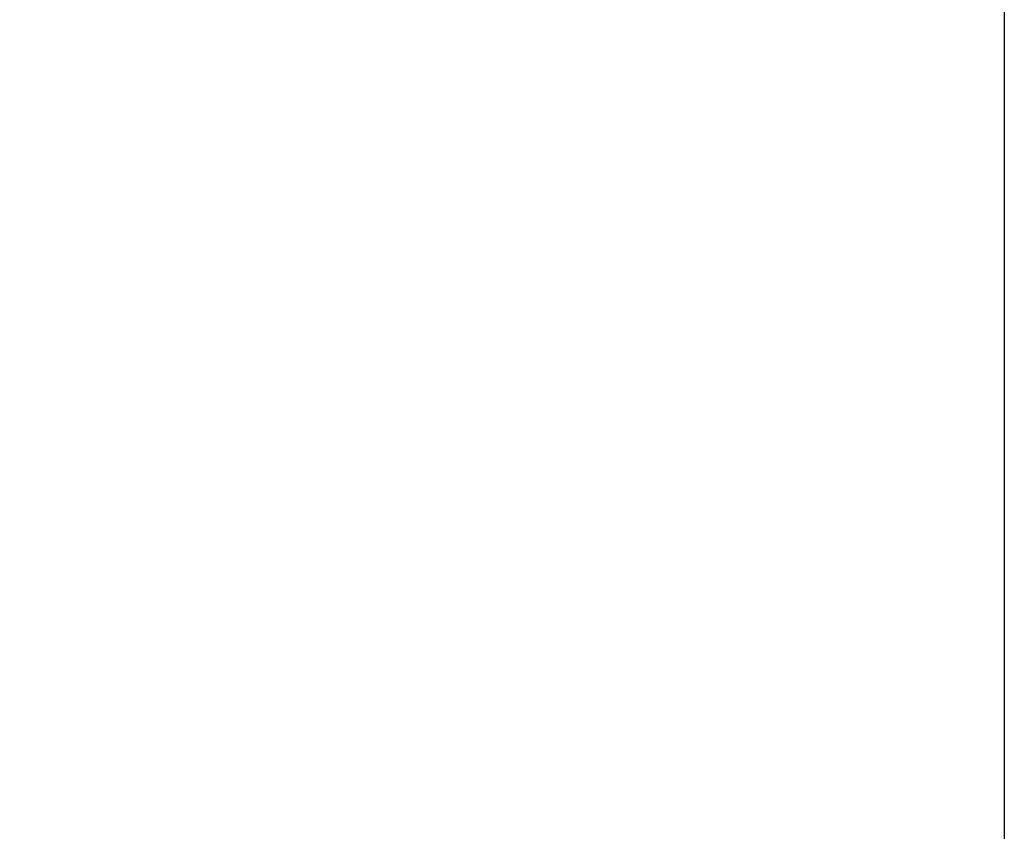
# Model space of a CAD drawing. Header units: millimetres. Extents: x 247761 to 294611, y 172579 to 236863.
# Tile 92 of 256: x 249764 to 249793, y 185761 to 185785. Entities that reach past the tile are written whole.
import ezdxf

# ---------------------------------------------------------------- set-up
doc = ezdxf.new("R2010")
doc.units = ezdxf.units.MM
doc.layers.add('FASÁDA DETAILNÍ', color=4, linetype='Continuous')
doc.layers.add('NOVA', color=240, linetype='Continuous')

# ---------------------------------------------------------------- blocks, each defined once
blk = doc.blocks.new('A$C69D17D4D')
at = {"layer": 'FASÁDA DETAILNÍ'}
blk.add_lwpolyline([(-24895.25401524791, 12040.64530968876), (-24895.25401524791, 12428.33608654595), (-24851.25401524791, 12428.33608654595), (-24851.25401524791, 12040.64530968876), (-24851.25401524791, 11959.6744308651), (-24895.25401524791, 11959.6744308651)], close=True, dxfattribs=at)

msp = doc.modelspace()

# ---------------------------------------------------------------- block references
at = {"layer": 'NOVA', "ltscale": 300}
msp.add_blockref('A$C69D17D4D', (274644.5174331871, 173371.2585875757), dxfattribs=at)

doc.saveas('drawing.dxf')
